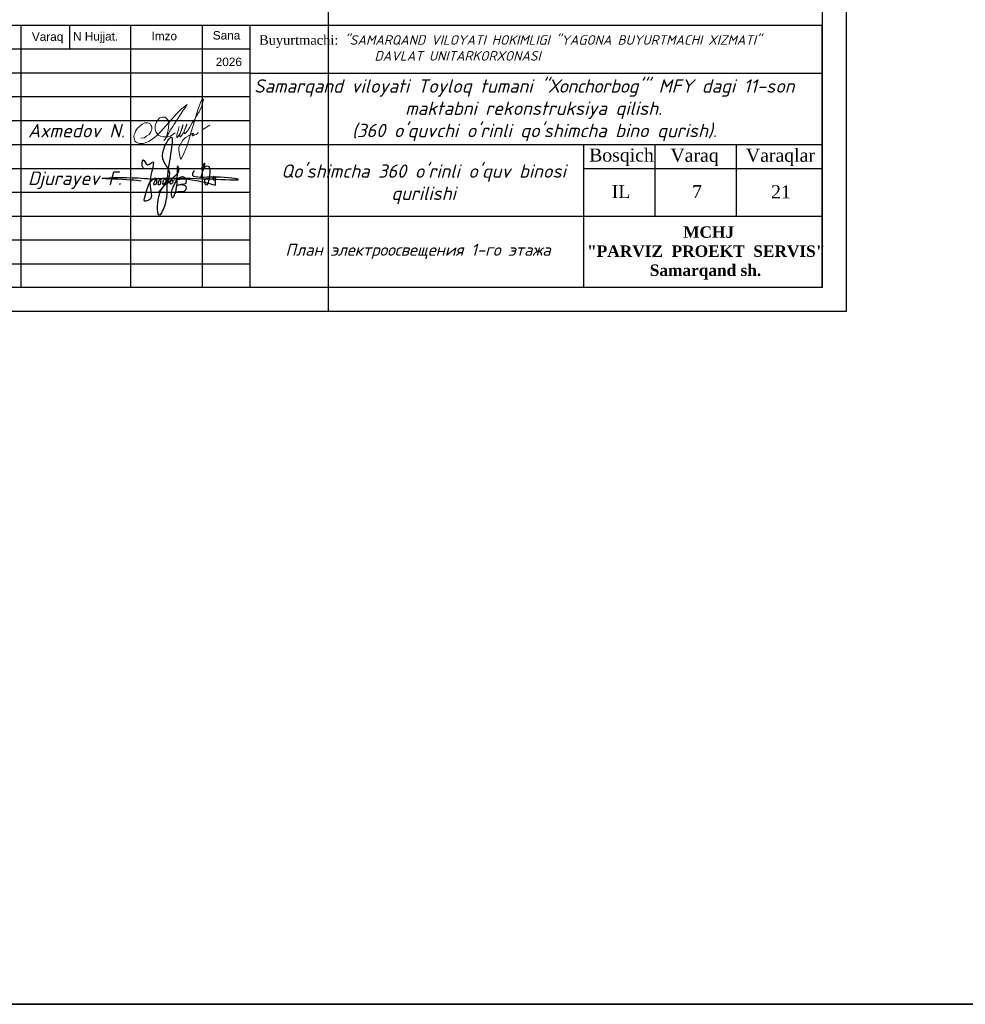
# Model space of a CAD drawing. Header units: millimetres. Extents: x 1114507 to 93926427, y 174473 to 817039.
# Tile 165 of 256: x 1519524 to 1539350, y 741235 to 761894. Entities that reach past the tile are written whole.
import ezdxf

# ---------------------------------------------------------------- set-up
doc = ezdxf.new("R2010")
doc.units = ezdxf.units.MM
doc.linetypes.add('ACAD_ISO02W100', pattern=[15, 12, -3])
doc.layers.add('(002) Рамка', color=7, linetype='Continuous')
doc.layers.add('Ф А С А Д', color=250, linetype='Continuous', lineweight=15)
doc.styles.add('arial', font='arial.ttf', dxfattribs={"height": 300})
doc.styles.get("Standard").update_dxf_attribs({"font": 'isocpeui.ttf'})
doc.styles.add('WMF-Times New Roman0', font='times.ttf')
doc.styles.add('ńňčëü1', font='isocpeui.ttf', dxfattribs={"height": 350})

# ---------------------------------------------------------------- blocks, each defined once
blk = doc.blocks.new('rgsxhy')
at = {"color": 5}
for points in [[(30159764, 9369979), (30160729, 9371976), (30160134, 9373086), (30160845, 9375073), (30160529, 9371279), (30160336, 9368855), (30159821, 9367832), (30159766, 9369571), (30165013, 9370643)], [(30158318, 9372237), (30158292, 9372259), (30158313, 9372993), (30158693, 9372536), (30159097, 9372756), (30158930, 9370820), (30158827, 9369247), (30158463, 9369143), (30158559, 9369856), (30159235, 9371184), (30159510, 9371288), (30159540, 9370947), (30159450, 9370679), (30159339, 9370650), (30159361, 9370924), (30159747, 9371281), (30159933, 9371214), (30159918, 9370984), (30159866, 9370709), (30159740, 9370650), (30159740, 9370910), (30160119, 9371295), (30160364, 9371221), (30160282, 9370791), (30160134, 9370702), (30160156, 9370902), (30160253, 9371169), (30160416, 9371266), (30160624, 9371251), (30160631, 9370947), (30160520, 9370739), (30160416, 9370746), (30160527, 9370999), (30160698, 9371199), (30160869, 9371251), (30161010, 9371117), (30161025, 9370828), (30160854, 9370717), (30160832, 9370976), (30160958, 9371184), (30161196, 9371429), (30161627, 9371986), (30161567, 9372349), (30161322, 9370056), (30161196, 9369744), (30161032, 9369450), (30160943, 9369915), (30161107, 9370464), (30161478, 9371132), (30161961, 9371429), (30162250, 9371221), (30162198, 9370761), (30161687, 9370666), (30161515, 9370590), (30161433, 9370590), (30162154, 9370635), (30162280, 9370516), (30162243, 9370197), (30162028, 9370012), (30161575, 9370012), (30161352, 9370012), (30161322, 9370071)], [(30163692, 9371398), (30163961, 9372626), (30163708, 9372145), (30164262, 9372436), (30164117, 9370650), (30164117, 9371236), (30164841, 9371318), (30164871, 9371483), (30164848, 9371138), (30165028, 9371176), (30165036, 9371416), (30165013, 9370643)], [(30158109, 9371020), (30157190, 9371107), (30154479, 9371260), (30157795, 9371310), (30158983, 9371230), (30160506, 9371280), (30167135, 9371184), (30164561, 9371384), (30162918, 9371683), (30163073, 9372004)]]:
    blk.add_spline(points, degree=3, dxfattribs=at)
blk = doc.blocks.new('rthtrh')
at = {"color": 5}
for p, q in [((1363889, 521219), (1363907, 521234)), ((1363907, 521234), (1363927, 521243)), ((1363927, 521243), (1363940, 521249)), ((1363940, 521249), (1363965, 521249)), ((1363965, 521249), (1363988, 521244)), ((1363988, 521244), (1364013, 521227)), ((1363834, 521118), (1363842, 521141)), ((1363834, 521086), (1363834, 521118)), ((1363834, 521056), (1363834, 521086)), ((1363842, 521141), (1363854, 521167)), ((1363854, 521167), (1363868, 521192)), ((1363868, 521192), (1363889, 521219)), ((1364013, 521227), (1364030, 521204)), ((1364030, 521204), (1364039, 521185)), ((1364044, 521090), (1364037, 521043)), ((1364039, 521185), (1364046, 521147)), ((1364046, 521147), (1364044, 521090)), ((1364568, 521050), (1364689, 521123)), ((1363840, 521035), (1363834, 521056)), ((1363845, 521017), (1363840, 521035)), ((1363865, 520990), (1363845, 521017)), ((1363882, 520966), (1363865, 520990)), ((1363895, 520959), (1363882, 520966)), ((1363917, 520946), (1363895, 520959)), ((1363951, 520940), (1363917, 520946)), ((1363996, 520940), (1363951, 520940)), ((1364033, 520940), (1363996, 520940)), ((1364017, 520962), (1364016, 520946)), ((1364016, 520946), (1364016, 520940)), ((1364026, 520997), (1364017, 520962)), ((1364037, 521043), (1364026, 520997)), ((1364075, 520948), (1364033, 520940)), ((1364148, 520999), (1364075, 520948))]:
    blk.add_line(p, q, dxfattribs=at)
for points in [[(1363608, 520919), (1363661, 520924), (1363702, 520951), (1363738, 520975), (1363765, 521018), (1363780, 521059), (1363780, 521096), (1363765, 521122), (1363753, 521142), (1363714, 521156), (1363671, 521156), (1363631, 521136), (1363583, 521097), (1363555, 521074), (1363525, 521025), (1363511, 520984), (1363500, 520955), (1363500, 520930), (1363508, 520901), (1363515, 520870), (1363535, 520855), (1363555, 520841), (1363586, 520832), (1363613, 520832), (1363645, 520832), (1363675, 520843), (1363732, 520864), (1363761, 520883), (1363817, 520921), (1363863, 520963), (1363919, 521022), (1364179, 521312), (1364247, 521377), (1364282, 521405), (1364314, 521429), (1364336, 521443), (1364310, 521401), (1364279, 521361), (1364173, 521198), (1364133, 521139), (1364110, 521102), (1364087, 521068), (1364069, 521040), (1364047, 520995), (1364019, 520954), (1364007, 520925), (1363990, 520903), (1363970, 520879)], [(1364210, 521100), (1364186, 521015), (1364172, 520967), (1364172, 520940), (1364173, 520926), (1364179, 520925), (1364185, 520931), (1364202, 520956), (1364218, 520984), (1364240, 521027), (1364256, 521068), (1364272, 521125), (1364269, 521122), (1364225, 520990), (1364220, 520961), (1364220, 520944), (1364225, 520939), (1364232, 520939), (1364241, 520950), (1364248, 520960), (1364254, 520969), (1364260, 520978), (1364273, 520996), (1364281, 521008), (1364288, 521027), (1364309, 521073), (1364315, 521086), (1364332, 521126), (1364332, 521134), (1364327, 521134), (1364314, 521097), (1364294, 521040), (1364290, 521012), (1364293, 520997), (1364298, 520988), (1364308, 520988), (1364316, 520999), (1364326, 521014), (1364344, 521036), (1364351, 521047), (1364377, 521090), (1364389, 521112), (1364414, 521155), (1364449, 521203), (1364476, 521258), (1364523, 521332), (1364563, 521417), (1364583, 521493), (1364590, 521517), (1364590, 521527), (1364583, 521532), (1364571, 521532), (1364561, 521512), (1364541, 521459), (1364498, 521348), (1364434, 521131), (1364395, 520998), (1364377, 520936), (1364337, 520802), (1364282, 520678), (1364249, 520605), (1364238, 520588), (1364230, 520594), (1364226, 520615), (1364222, 520638), (1364214, 520663), (1364206, 520725), (1364206, 520774), (1364224, 520814), (1364265, 520883), (1364310, 520926), (1364364, 520959), (1364411, 520988), (1364432, 520996), (1364434, 520992), (1364431, 520979), (1364419, 520970), (1364414, 520960), (1364416, 520951), (1364423, 520951), (1364434, 520958), (1364443, 520964), (1364452, 520968), (1364474, 520975), (1364483, 520978), (1364492, 520986), (1364499, 520996), (1364503, 521002), (1364511, 521006), (1364511, 521006)]]:
    blk.add_lwpolyline(points, dxfattribs=at)
blk = doc.blocks.new('dhyjfyuk')
for p, q in [((4475914, -1184524), (4383414, -1184524)), ((4391914, -1184524), (4391914, -1212024)), ((4391914, -1184524), (4391914, -1212024)), ((4397013, -1184524), (4397013, -1187024)), ((4403414, -1184524), (4403414, -1212024)), ((4410914, -1184524), (4410914, -1212024)), ((4415914, -1184524), (4415914, -1212024)), ((4475914, -1212024), (4475914, -1184524)), ((4475914, -1184524), (4475914, -1212024)), ((4415914, -1187024), (4383414, -1187024)), ((4415914, -1189524), (4383414, -1189524)), ((4415914, -1189524), (4475914, -1189524)), ((4415914, -1192024), (4383414, -1192024)), ((4415914, -1194524), (4383414, -1194524)), ((4383414, -1197024), (4475914, -1197024)), ((4450914, -1212024), (4450914, -1197024)), ((4458414, -1204524), (4458414, -1197024)), ((4466914, -1204524), (4466914, -1197024)), ((4383414, -1199524), (4415914, -1199524)), ((4450914, -1199524), (4475914, -1199524)), ((4383414, -1202024), (4415914, -1202024)), ((4383414, -1204524), (4475914, -1204524)), ((4383414, -1207024), (4415914, -1207024)), ((4383414, -1209524), (4415914, -1209524))]:
    blk.add_line(p, q)
at = {"lineweight": 9, "xscale": 1.125175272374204, "yscale": 1.125175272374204, "zscale": 1.125175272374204}
blk.add_blockref('rgsxhy', (-29528647, -11744878), dxfattribs=at)
at = {"layer": 'Ф А С А Д', "xscale": 6.676455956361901, "yscale": 6.676455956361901, "zscale": 6.676455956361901}
blk.add_blockref('rthtrh', (-4699584, -4674220), dxfattribs=at)
at = {"linetype": 'ACAD_ISO02W100', "lineweight": 5, "ltscale": 70, "char_height": 883.9, "attachment_point": 1, "style": 'arial'}
for s, insert in [('Varaq', (4393061, -1185254)), ('N Hujjat.', (4397374, -1185220)), ('Imzo', (4405607, -1185185)), ('Sana', (4412025, -1185111)), ('2026', (4412332, -1187897))]:
    blk.add_mtext(s, dxfattribs=dict(at, insert=insert))
at = {"style": 'WMF-Times New Roman0'}
for s, insert, char_height, width, attachment_point in [('Buyurtmachi:{\\fISOCPEUR|b0|i1|c204|p34; "SAMARQAND VILOYATI HOKIMLIGI "YAGONA\\fISOCPEUR|b0|i1|c0|p34; \\fISOCPEUR|b0|i1|c204|p34;BUYURTMACHI XIZMATI" \\fISOCPEUR|b0|i1|c0|p34;\\P                   \\fISOCPEUR|b0|i1|c204|p34;DAVLAT UNITARKORXONASI}', (4416879, -1186878, 105406), 1000, 59035.39, 4), ('\\pi924.63548;{\\fISOCPEUR|b0|i1|c0|p34;Samarqand viloyati Toyloq tumani "\\fISOCPEUR|b0|i1|c204|p34;Хо\\fISOCPEUR|b0|i1|c0|p34;n\\fISOCPEUR|b0|i1|c204|p34;с\\fISOCPEUR|b0|i1|c0|p34;h\\fISOCPEUR|b0|i1|c204|p34;о\\fISOCPEUR|b0|i1|c0|p34;rb\\fISOCPEUR|b0|i1|c204|p34;о\\fISOCPEUR|b0|i1|c0|p34;g\'" \\fISOCPEUR|b0|i1|c204|p34;М\\fISOCPEUR|b0|i1|c0|p34;FY dagi 11-son \\P\\pi16770.62033;maktabni rekonstruksiya qilish. \\P\\pi11200.3173;(360 o\'quvchi o\'rinli qo\'shimcha bino qurish).}', (4415422, -1193420), 1400, 60812.6, 4), ('{\\fISOCPEUR|b0|i1|c0|p34;Axmedov N.}', (4392650, -1194845), 1414.29, 17081.22, 1), ("\\pt12184.088;{\\fISOCPEUR|b0|i1|c0|p34;Qo'shimcha 360 o'rinli o'quv binosi qurilishi}", (4434117, -1199099), 1400, 29815.79, 2), ('\\pi12888.864;{\\fTimes New Roman|b1|i0|c204|p18;\\C0;MCHJ\\P\\pi2815.884;\\C1;"PARVIZ  PROEKT  SERVIS"\\C0;\\P\\pi9383.364;Samarqand sh.\\C256; }', (4448452, -1205594), 1200, 29788.7, 1)]:
    blk.add_mtext(s, dxfattribs=dict(at, insert=insert, char_height=char_height, width=width, attachment_point=attachment_point))
at = {"attachment_point": 1}
for s, insert, char_height, width in [('{\\fTimes New Roman|b0|i0|c204|p18;Bosqich}', (4451477, -1197432), 1370.37, 6256.98), ('{\\fTimes New Roman|b0|i0|c204|p18;Varaq}', (4460004, -1197453), 1370.37, 6256.98), ('{\\fTimes New Roman|b0|i0|c204|p18;Varaqlar}', (4467912, -1197449), 1370.37, 6256.98), ('Djurayev F.', (4392650, -1199845), 1414.29, 10763.87), ('{\\fTimes New Roman|b0|i0|c204|p18;IL}', (4453851, -1201255), 1370.37, 6256.98), ('{\\fTimes New Roman|b0|i0|c0|p18;21}', (4470555, -1201289), 1370.37, 6256.98)]:
    blk.add_mtext(s, dxfattribs=dict(at, insert=insert, char_height=char_height, width=width))

msp = doc.modelspace()

# ---------------------------------------------------------------- linework, layer by layer
at = {"color": 0, "lineweight": 35, "ltscale": 100}
msp.add_lwpolyline([(1114507.2, 817038.9), (2439942.4, 817038.9), (2439942.4, 741234.8), (1114507.2, 741234.8)], close=True, dxfattribs=at)
at = {"color": 5, "elevation": 0}
msp.add_lwpolyline([(1483992.1, 785471.7), (1536850.1, 785471.7), (1536850.1, 755771.7), (1483992.1, 755771.7)], close=True, dxfattribs=at)
at = {"color": 5, "lineweight": 30, "elevation": 0}
msp.add_lwpolyline([(1485992.1, 784971.7), (1536350.1, 784971.7), (1536350.1, 756271.7), (1485992.1, 756271.7)], close=True, dxfattribs=at)
at = {"layer": 'Defpoints', "color": 3, "linetype": 'ByBlock', "elevation": 0}
msp.add_lwpolyline([(1483992.1, 785471.7), (1525992.1, 785471.7), (1525992.1, 755771.7), (1483992.1, 755771.7)], close=True, dxfattribs=at)

# ---------------------------------------------------------------- block references
at = {"layer": '(002) Рамка', "lineweight": 50, "xscale": 0.1999999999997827, "yscale": 0.1999999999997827, "zscale": 0.1999999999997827}
for p in [(321235.3, 998676.5, 0), (368239.9, 998676.5, 0), (424263, 998676.5, 0), (480286.3, 998676.5, 0), (536309.5, 998676.5, 0), (583309.2, 998676.5, 0), (641167.3, 998676.5, 0)]:
    msp.add_blockref('dhyjfyuk', p, dxfattribs=at)

# ---------------------------------------------------------------- texts
at = {"insert": (1533623.3, 758424.4, 0), "char_height": 274.074, "width": 1251.396, "attachment_point": 1}
msp.add_mtext('{\\fTimes New Roman|b0|i0|c0|p18;7}', dxfattribs=at)
at = {"color": 0, "lineweight": 0, "ltscale": 100, "insert": (1527796.6, 757032.2, 0), "char_height": 250, "width": 7000, "attachment_point": 5, "style": 'ńňčëü1'}
msp.add_mtext(' План электроосвещения 1-го этажа', dxfattribs=at)

doc.saveas('drawing.dxf')
